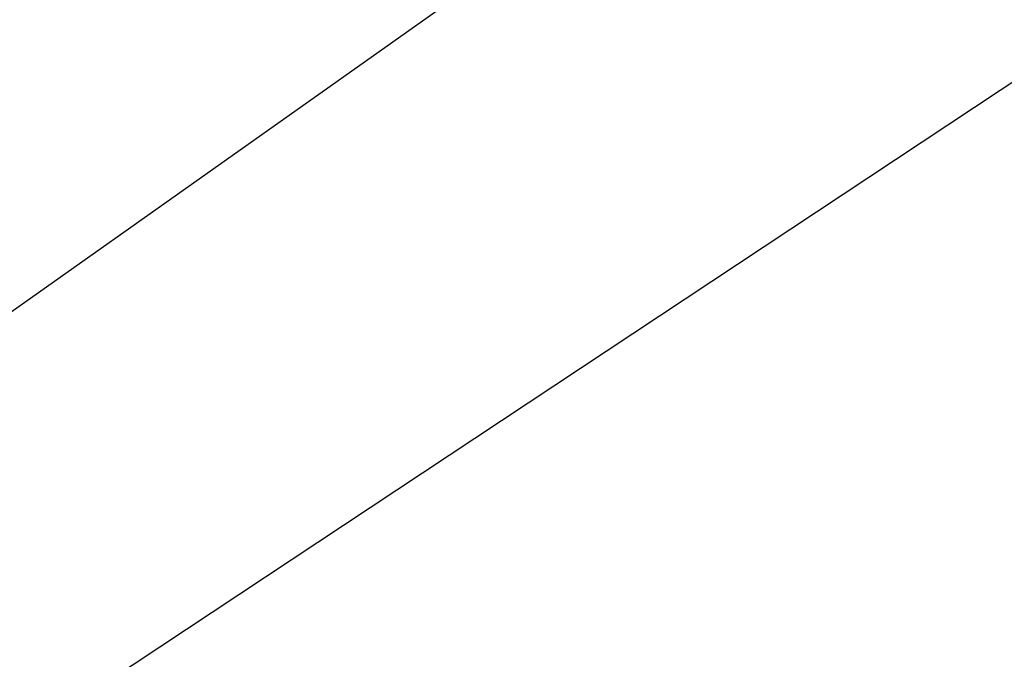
# Model space of a CAD drawing. Header units: millimetres. Extents: x -131 to 131, y -191 to 191.
# Tile 97 of 256: x -73.25592 to -73.24992, y -110.57161 to -110.5677. Entities that reach past the tile are written whole.
import ezdxf

# ---------------------------------------------------------------- set-up
doc = ezdxf.new("R2010")
doc.units = ezdxf.units.MM
doc.layers.get('0').update_dxf_attribs({"color": 8, "linetype": 'CONTINUOUS'})

# ---------------------------------------------------------------- blocks, each defined once
blk = doc.blocks.new('sgBrepBlock__245065360')
at = {"color": 0}
blk.add_polyline3d([(-66.9619926, -110.4151869, -8), (-67.548439, -110.0766019, -8), (-68.1720486, -109.8126506, -8), (-68.823368, -109.6273343, -8), (-69.492524, -109.523462, -8), (-70.1693728, -109.5026085, -8), (-70.8436541, -109.5650899, -8), (-71.5051464, -109.709959, -8), (-72.1438223, -109.9350197, -8), (-72.75, -110.2368603, -8), (-73.3144905, -110.6109052, -8), (-73.8287367, -111.0514844, -8), (-74.2849432, -111.5519191, -8), (-74.6761942, -112.1046231, -8), (-74.996559, -112.7012181, -8), (-75.241181, -113.3326603, -8), (-75.406352, -113.9893777, -8), (-75.4895683, -114.661415, -8), (-75.4895683, -115.338585, -8)], dxfattribs=at)
blk = doc.blocks.new('sgBrepBlock__245065872')
at = {"color": 0}
blk.add_polyline3d([(-75.5, -115, -3), (-75.4895683, -114.661415, -3), (-75.4583128, -114.3241144, -3), (-75.406352, -113.9893777, -3), (-75.3338831, -113.6584745, -3), (-75.241181, -113.3326603, -3), (-75.1285973, -113.0131708, -3), (-74.996559, -112.7012181, -3), (-74.8455671, -112.3979854, -3), (-74.6761942, -112.1046231, -3), (-74.489083, -111.8222439, -3), (-74.2849432, -111.5519191, -3), (-74.064549, -111.294674, -3), (-73.8287367, -111.0514844, -3), (-73.5784007, -110.823273, -3), (-73.3144905, -110.6109052, -3), (-73.0380074, -110.4151869, -3)], dxfattribs=at)
blk = doc.blocks.new('sgBrepBlock__245068432')
at = {"color": 0}
for points in [[(-72.75, -110.2368603, -8), (-73.3144905, -110.6109052, -8), (-73.8287367, -111.0514844, -8), (-74.2849432, -111.5519191, -8), (-74.6761942, -112.1046231, -8), (-74.996559, -112.7012181, -8), (-75.241181, -113.3326603, -8), (-75.406352, -113.9893777, -8), (-75.4895683, -114.661415, -8), (-75.4895683, -115.338585, -8)], [(-75.4583128, -115.6758856, -3), (-75.5, -115, -3), (-75.4895683, -114.661415, -3), (-75.4583128, -114.3241144, -3), (-75.406352, -113.9893777, -3), (-75.3338831, -113.6584745, -3), (-75.241181, -113.3326603, -3), (-75.1285973, -113.0131708, -3), (-74.996559, -112.7012181, -3), (-74.8455671, -112.3979854, -3), (-74.6761942, -112.1046231, -3), (-74.489083, -111.8222439, -3), (-74.2849432, -111.5519191, -3), (-74.064549, -111.294674, -3), (-73.8287367, -111.0514844, -3), (-73.5784007, -110.823273, -3), (-73.3144905, -110.6109052, -3), (-73.0380074, -110.4151869, -3)]]:
    blk.add_polyline3d(points, dxfattribs=at)
blk = doc.blocks.new('sgBrepBlock_Omega+SlimClamp_245064080')
at = {"color": 0}
for name in ['sgBrepBlock__245065360', 'sgBrepBlock__245065872', 'sgBrepBlock__245068432']:
    blk.add_blockref(name, (0, 0), dxfattribs=at)

msp = doc.modelspace()

# ---------------------------------------------------------------- block references
at = {"color": 7}
msp.add_blockref('sgBrepBlock_Omega+SlimClamp_245064080', (0, 0), dxfattribs=at)

doc.saveas('drawing.dxf')
